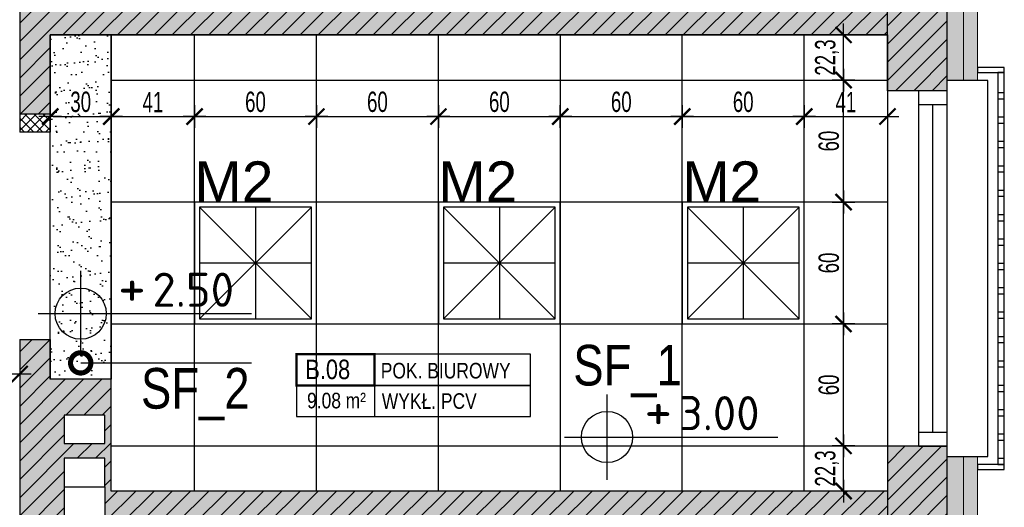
# Model space of a CAD drawing. Header units: millimetres. Extents: x 99331 to 130831, y -7610 to 25890.
# Tile 19 of 101: x 127887 to 128371, y 3880 to 4120. Entities that reach past the tile are written whole.
import ezdxf
from ezdxf import colors
from ezdxf.entities.mleader import LeaderData, LeaderLine
from ezdxf.enums import TextEntityAlignment as Align
from ezdxf.math import Vec2, Vec3

# ---------------------------------------------------------------- set-up
doc = ezdxf.new("R2010")
doc.units = ezdxf.units.MM
doc.layers.get('DEFPOINTS').update_dxf_attribs({"lineweight": 9})
for name, color, linetype in [('_HSA_HATCH_WYPEŁNIENIA_PRZEGRÓD', 205, 'Continuous'), ('_HSA_OPIS', 43, 'Continuous'), ('_HSA_OŚWIETLENIE', 53, 'Continuous'), ('_HSA_STOLARKA_ZEWNĘTRZNA', 132, 'Continuous'), ('_HSA_SUFITY_HATCH', 161, 'Continuous'), ('_HSA_SUFITY_KOTY', 150, 'Continuous'), ('_HSA_SUFITY_OBRYS', 220, 'Continuous'), ('_HSA_SUFITY_OPISY', 43, 'Continuous'), ('_HSA_SUFITY_PODZIAŁ', 142, 'Continuous'), ('_HSA_WIDOKOWE', 1, 'Continuous'), ('_HSA_WIDOKOWE_CIENKIE', 8, 'Continuous'), ('_HSA_WYM_50', 141, 'Continuous'), ('_HSA_ŚCIANY_DZIAŁOWE', 6, 'Continuous'), ('_HSA_ŚCIANY_KONSTRUKCYJNE', 3, 'Continuous'), ('_HSA_ŚCIANY_MUROWANE', 4, 'Continuous')]:
    doc.layers.add(name, color=color, linetype=linetype)
doc.layers.add('_HSA_IZOLACJA_TERMICZNA', color=2, linetype='Continuous', lineweight=5)
doc.styles.add('Arial', font='Arial.ttf')
doc.styles.add('ARIAL_100', font='Arial.ttf', dxfattribs={"width": 0.8, "height": 20})
doc.styles.add('ARIAL_50', font='Arial Narrow.ttf', dxfattribs={"width": 0.8, "height": 10})
doc.styles.add('ISO', font='ISOCPEUR.TTF')
doc.styles.get("Standard").update_dxf_attribs({"font": 'Arial.ttf'})
doc.linetypes.add('BATTING', pattern='A,0.00254,-2.54,[134,ltypeshp.shx,S=2.54,R=0,X=-2.54,Y=0],-5.08,[134,ltypeshp.shx,S=2.54,R=180,X=2.54,Y=0],-2.54', length=10.16254)
doc.dimstyles.new('WYM_WEWN_50', dxfattribs={"dimscale": 0.7, "dimtxt": 10, "dimasz": 2, "dimexe": 10, "dimexo": 0, "dimgap": 3, "dimtad": 1, "dimdec": 1, "dimrnd": 1e-05, "dimtxsty": 'ARIAL_50', "dimblk": 'Wym-03', "dimcen": 0, "dimdle": 10, "dimse1": 1, "dimse2": 1, "dimclrt": 256, "dimazin": 2, "dimtfac": 1, "dimtdec": 1, "dimtix": 1, "dimtmove": 2, "dimatfit": 0, "dimfxl": 1, "dimtolj": 1, "dimtzin": 0, "dimarcsym": 0})
pattern_1 = [(45, (40000, -17000), (-4.49012806, 4.49012806), [])]

# ---------------------------------------------------------------- blocks, each defined once
blk = doc.blocks.new('*U7')
blk.add_line((1, 0.4), (1, -0.4))
at = {"const_width": 0.03}
blk.add_lwpolyline([(0, 0), (1, 0), (1, 0.4), (0, 0.4)], close=True, dxfattribs=at)
for points in [[(1, 0), (3, 0), (3, 0.4), (1, 0.4)], [(0, -0.4), (3, -0.4), (3, 0), (0, 0)]]:
    blk.add_lwpolyline(points, close=True)
at = {"style": 'Arial', "width": 0.8}
blk.add_attdef('NR', text='', height=0.25, dxfattribs=at).set_placement((0.4, 0.08), align=Align.CENTER)
for tag, p in [('NAZWA', (1.079, 0.089)), ('0000', (0.03, -0.291)), ('WYK', (1.092, -0.301))]:
    blk.add_attdef(tag, p, '', height=0.2, dxfattribs=at)
blk = doc.blocks.new('*U46')
at = {"linetype": 'ByBlock', "ltscale": 10}
for p, q in [((0, 14), (175, 14)), ((0, 0), (0, 14)), ((7, 0), (7, 14)), ((168, 14), (168, 0)), ((175, 14), (175, 0)), ((7, 7), (168, 7)), ((0, 0), (175, 0))]:
    blk.add_line(p, q, dxfattribs=at)
blk = doc.blocks.new('kr')
for points in [[(7192.02, 8737), (7205.13, 8737), (7205.13, 8739.48), (7192.02, 8739.48)], [(7205.13, 8737), (7201.92, 8737), (7201.92, 8544.02), (7205.13, 8544.02)], [(7201.92, 8724.02), (7205.13, 8724.02), (7205.13, 8726.94), (7201.92, 8726.94)], [(7201.92, 8712.02), (7205.13, 8712.02), (7205.13, 8714.94), (7201.92, 8714.94)], [(7201.92, 8700.02), (7205.13, 8700.02), (7205.13, 8702.94), (7201.92, 8702.94)], [(7201.92, 8688.02), (7205.13, 8688.02), (7205.13, 8690.94), (7201.92, 8690.94)], [(7201.92, 8676.02), (7205.13, 8676.02), (7205.13, 8678.94), (7201.92, 8678.94)], [(7201.92, 8664.02), (7205.13, 8664.02), (7205.13, 8666.94), (7201.92, 8666.94)], [(7201.92, 8652.02), (7205.13, 8652.02), (7205.13, 8654.94), (7201.92, 8654.94)], [(7201.92, 8640.02), (7205.13, 8640.02), (7205.13, 8642.94), (7201.92, 8642.94)], [(7201.92, 8628.02), (7205.13, 8628.02), (7205.13, 8630.94), (7201.92, 8630.94)], [(7201.92, 8616.02), (7205.13, 8616.02), (7205.13, 8618.94), (7201.92, 8618.94)], [(7201.92, 8604.02), (7205.13, 8604.02), (7205.13, 8606.94), (7201.92, 8606.94)], [(7201.92, 8592.02), (7205.13, 8592.02), (7205.13, 8594.94), (7201.92, 8594.94)], [(7201.92, 8580.02), (7205.13, 8580.02), (7205.13, 8582.94), (7201.92, 8582.94)], [(7201.92, 8568.02), (7205.13, 8568.02), (7205.13, 8570.94), (7201.92, 8570.94)], [(7201.92, 8556.02), (7205.13, 8556.02), (7205.13, 8558.94), (7201.92, 8558.94)], [(7201.92, 8544.02), (7205.13, 8544.02), (7205.13, 8546.94), (7201.92, 8546.94)], [(7192.02, 8541.54), (7205.13, 8541.54), (7205.13, 8544.02), (7192.02, 8544.02)]]:
    blk.add_lwpolyline(points, close=True)
blk = doc.blocks.new('_DotSmall')
at = {"color": 0, "linetype": 'ByBlock', "const_width": 0.5}
blk.add_lwpolyline([(-0.0625, 0, 1), (0.0625, 0, 1)], format="xyb", close=True, dxfattribs=at)
blk = doc.blocks.new('kota-rzut')
for p, q in [((0, 0), (0, 1.25)), ((-1.25, 0), (0, 0)), ((0, 0), (5, 0)), ((0, -1.25), (0, 0)), ((0.75, 0), (1.55, 0))]:
    blk.add_line(p, q)
blk.add_circle((0, 0), 0.75)
at = {"style": 'ISO'}
blk.add_attdef('±1', text='', height=1.2, dxfattribs=at).set_placement((1.5, 0.2), align=Align.CENTER)
blk.add_attdef('POZIOM1', (2.1, 0.2), '', height=1, dxfattribs=at)
blk = doc.blocks.new('BDlux_M2')
for p, q in [((-27.5, 27.5), (27.5, -27.5)), ((27.5, 27.5), (-27.5, -27.5)), ((0, 27.5), (0, -27.5)), ((-27.5, 0), (27.5, 0))]:
    blk.add_line(p, q)
for points in [[(-30, -30), (30, -30), (30, 30), (-30, 30)], [(-27.5, -27.5), (27.5, -27.5), (27.5, 27.5), (-27.5, 27.5)]]:
    blk.add_lwpolyline(points, close=True)
at = {"color": 7, "lineweight": 30, "insert": (-30, 50), "char_height": 20, "attachment_point": 1}
blk.add_mtext_dynamic_manual_height_columns('M2', width=105.3716, gutter_width=1, heights=[0], dxfattribs=at)
blk = doc.blocks.new('Wym-03')
for p, q in [((0, 4), (0, -4)), ((-4, 0), (4, 0))]:
    blk.add_line(p, q)
blk.add_lwpolyline([(-2.83, -2.83, 0.8, 0.8, 0), (2.83, 2.83, 0.05, 0.05, 0)], format="xyseb")
blk = doc.blocks.new('*D362')
at = {"layer": '_HSA_WYM_50', "color": 0, "lineweight": -2, "transparency": 16777216}
blk.add_line((127828.21, 3945.99), (127885.41, 3945.99), dxfattribs=at)
at = {"layer": 'DEFPOINTS', "color": 0, "transparency": 16777216}
for p in [(127826.81, 3965.33), (127886.81, 3965.33), (127886.81, 3945.99)]:
    blk.add_point(p, dxfattribs=at)
at = {"layer": '_HSA_WYM_50', "color": 0, "lineweight": -2, "transparency": 16777216, "xscale": 1.4, "yscale": 1.4, "zscale": 1.4, "rotation": 180}
blk.add_blockref('Wym-03', (127826.81, 3945.99), dxfattribs=at)
at = {"layer": '_HSA_WYM_50', "color": 0, "lineweight": -2, "transparency": 16777216, "xscale": 1.4, "yscale": 1.4, "zscale": 1.4}
blk.add_blockref('Wym-03', (127886.81, 3945.99), dxfattribs=at)
at = {"layer": '_HSA_WYM_50', "transparency": 16777216, "insert": (127856.81, 3953.2), "char_height": 10, "attachment_point": 5, "style": 'ARIAL_50'}
blk.add_mtext('\\A1;60', dxfattribs=at)
blk = doc.blocks.new('*D414')
at = {"layer": '_HSA_WYM_50', "color": 0, "lineweight": -2, "transparency": 16777216}
blk.add_line((128292.19, 3889.78), (128292.19, 3909.23), dxfattribs=at)
at = {"layer": 'DEFPOINTS', "color": 0, "transparency": 16777216}
for p in [(128272.83, 3910.63), (128292.19, 3910.63), (128272.83, 3888.38)]:
    blk.add_point(p, dxfattribs=at)
at = {"layer": '_HSA_WYM_50', "color": 0, "lineweight": -2, "transparency": 16777216, "xscale": 1.4, "yscale": 1.4, "zscale": 1.4}
for p, rotation in [((128292.19, 3910.63), 90), ((128292.19, 3888.38), 270)]:
    blk.add_blockref('Wym-03', p, dxfattribs=dict(at, rotation=rotation))
at = {"layer": '_HSA_WYM_50', "transparency": 16777216, "insert": (128284.08, 3899.5), "char_height": 10, "attachment_point": 5, "rotation": 90, "style": 'ARIAL_50'}
blk.add_mtext('\\A1;22,3', dxfattribs=at)
blk = doc.blocks.new('*D415')
at = {"layer": '_HSA_WYM_50', "color": 0, "lineweight": -2, "transparency": 16777216}
blk.add_line((128292.19, 3912.03), (128292.19, 3969.23), dxfattribs=at)
at = {"layer": 'DEFPOINTS', "color": 0, "transparency": 16777216}
for p in [(128272.83, 3970.63), (128292.19, 3970.63), (128272.83, 3910.63)]:
    blk.add_point(p, dxfattribs=at)
at = {"layer": '_HSA_WYM_50', "color": 0, "lineweight": -2, "transparency": 16777216, "xscale": 1.4, "yscale": 1.4, "zscale": 1.4}
for p, rotation in [((128292.19, 3970.63), 90), ((128292.19, 3910.63), 270)]:
    blk.add_blockref('Wym-03', p, dxfattribs=dict(at, rotation=rotation))
at = {"layer": '_HSA_WYM_50', "transparency": 16777216, "insert": (128284.98, 3940.63), "char_height": 10, "attachment_point": 5, "rotation": 90, "style": 'ARIAL_50'}
blk.add_mtext('\\A1;60', dxfattribs=at)
blk = doc.blocks.new('*D416')
at = {"layer": '_HSA_WYM_50', "color": 0, "lineweight": -2, "transparency": 16777216}
blk.add_line((128292.19, 3972.03), (128292.19, 4029.23), dxfattribs=at)
at = {"layer": 'DEFPOINTS', "color": 0, "transparency": 16777216}
for p in [(128272.83, 4030.63), (128292.19, 4030.63), (128272.83, 3970.63)]:
    blk.add_point(p, dxfattribs=at)
at = {"layer": '_HSA_WYM_50', "color": 0, "lineweight": -2, "transparency": 16777216, "xscale": 1.4, "yscale": 1.4, "zscale": 1.4}
for p, rotation in [((128292.19, 4030.63), 90), ((128292.19, 3970.63), 270)]:
    blk.add_blockref('Wym-03', p, dxfattribs=dict(at, rotation=rotation))
at = {"layer": '_HSA_WYM_50', "transparency": 16777216, "insert": (128284.98, 4000.63), "char_height": 10, "attachment_point": 5, "rotation": 90, "style": 'ARIAL_50'}
blk.add_mtext('\\A1;60', dxfattribs=at)
blk = doc.blocks.new('*D417')
at = {"layer": '_HSA_WYM_50', "color": 0, "lineweight": -2, "transparency": 16777216}
blk.add_line((128292.19, 4032.03), (128292.19, 4089.23), dxfattribs=at)
at = {"layer": 'DEFPOINTS', "color": 0, "transparency": 16777216}
for p in [(128272.83, 4090.63), (128292.19, 4090.63), (128272.83, 4030.63)]:
    blk.add_point(p, dxfattribs=at)
at = {"layer": '_HSA_WYM_50', "color": 0, "lineweight": -2, "transparency": 16777216, "xscale": 1.4, "yscale": 1.4, "zscale": 1.4}
for p, rotation in [((128292.19, 4090.63), 90), ((128292.19, 4030.63), 270)]:
    blk.add_blockref('Wym-03', p, dxfattribs=dict(at, rotation=rotation))
at = {"layer": '_HSA_WYM_50', "transparency": 16777216, "insert": (128284.98, 4060.63), "char_height": 10, "attachment_point": 5, "rotation": 90, "style": 'ARIAL_50'}
blk.add_mtext('\\A1;60', dxfattribs=at)
blk = doc.blocks.new('*D418')
at = {"layer": '_HSA_WYM_50', "color": 0, "lineweight": -2, "transparency": 16777216}
blk.add_line((128292.19, 4092.03), (128292.19, 4111.48), dxfattribs=at)
at = {"layer": 'DEFPOINTS', "color": 0, "transparency": 16777216}
for p in [(128272.83, 4112.88), (128292.19, 4112.88), (128272.83, 4090.63)]:
    blk.add_point(p, dxfattribs=at)
at = {"layer": '_HSA_WYM_50', "color": 0, "lineweight": -2, "transparency": 16777216, "xscale": 1.4, "yscale": 1.4, "zscale": 1.4}
for p, rotation in [((128292.19, 4112.88), 90), ((128292.19, 4090.63), 270)]:
    blk.add_blockref('Wym-03', p, dxfattribs=dict(at, rotation=rotation))
at = {"layer": '_HSA_WYM_50', "transparency": 16777216, "insert": (128284.08, 4101.75), "char_height": 10, "attachment_point": 5, "rotation": 90, "style": 'ARIAL_50'}
blk.add_mtext('\\A1;22,3', dxfattribs=at)
blk = doc.blocks.new('*D419')
at = {"layer": '_HSA_WYM_50', "color": 0, "lineweight": -2, "transparency": 16777216}
blk.add_line((127903.21, 4072.69), (127930.44, 4072.69), dxfattribs=at)
at = {"layer": 'DEFPOINTS', "color": 0, "transparency": 16777216}
for p in [(127901.81, 4090.63), (127931.84, 4090.63), (127931.84, 4072.69)]:
    blk.add_point(p, dxfattribs=at)
at = {"layer": '_HSA_WYM_50', "color": 0, "lineweight": -2, "transparency": 16777216, "xscale": 1.4, "yscale": 1.4, "zscale": 1.4, "rotation": 180}
blk.add_blockref('Wym-03', (127901.81, 4072.69), dxfattribs=at)
at = {"layer": '_HSA_WYM_50', "color": 0, "lineweight": -2, "transparency": 16777216, "xscale": 1.4, "yscale": 1.4, "zscale": 1.4}
blk.add_blockref('Wym-03', (127931.84, 4072.69), dxfattribs=at)
at = {"layer": '_HSA_WYM_50', "transparency": 16777216, "insert": (127916.83, 4079.89), "char_height": 10, "attachment_point": 5, "style": 'ARIAL_50'}
blk.add_mtext('\\A1;30', dxfattribs=at)
blk = doc.blocks.new('*D420')
at = {"layer": '_HSA_WYM_50', "color": 0, "lineweight": -2, "transparency": 16777216}
blk.add_line((127933.24, 4072.69), (127971.43, 4072.69), dxfattribs=at)
at = {"layer": 'DEFPOINTS', "color": 0, "transparency": 16777216}
for p in [(127931.84, 4090.63), (127972.83, 4090.63), (127972.83, 4072.69)]:
    blk.add_point(p, dxfattribs=at)
at = {"layer": '_HSA_WYM_50', "color": 0, "lineweight": -2, "transparency": 16777216, "xscale": 1.4, "yscale": 1.4, "zscale": 1.4, "rotation": 180}
blk.add_blockref('Wym-03', (127931.84, 4072.69), dxfattribs=at)
at = {"layer": '_HSA_WYM_50', "color": 0, "lineweight": -2, "transparency": 16777216, "xscale": 1.4, "yscale": 1.4, "zscale": 1.4}
blk.add_blockref('Wym-03', (127972.83, 4072.69), dxfattribs=at)
at = {"layer": '_HSA_WYM_50', "transparency": 16777216, "insert": (127952.33, 4079.81), "char_height": 10, "attachment_point": 5, "style": 'ARIAL_50'}
blk.add_mtext('\\A1;41', dxfattribs=at)
blk = doc.blocks.new('*D421')
at = {"layer": '_HSA_WYM_50', "color": 0, "lineweight": -2, "transparency": 16777216}
blk.add_line((127974.23, 4072.69), (128031.43, 4072.69), dxfattribs=at)
at = {"layer": 'DEFPOINTS', "color": 0, "transparency": 16777216}
for p in [(127972.83, 4090.63), (128032.83, 4090.63), (128032.83, 4072.69)]:
    blk.add_point(p, dxfattribs=at)
at = {"layer": '_HSA_WYM_50', "color": 0, "lineweight": -2, "transparency": 16777216, "xscale": 1.4, "yscale": 1.4, "zscale": 1.4, "rotation": 180}
blk.add_blockref('Wym-03', (127972.83, 4072.69), dxfattribs=at)
at = {"layer": '_HSA_WYM_50', "color": 0, "lineweight": -2, "transparency": 16777216, "xscale": 1.4, "yscale": 1.4, "zscale": 1.4}
blk.add_blockref('Wym-03', (128032.83, 4072.69), dxfattribs=at)
at = {"layer": '_HSA_WYM_50', "transparency": 16777216, "insert": (128002.83, 4079.89), "char_height": 10, "attachment_point": 5, "style": 'ARIAL_50'}
blk.add_mtext('\\A1;60', dxfattribs=at)
blk = doc.blocks.new('*D422')
at = {"layer": '_HSA_WYM_50', "color": 0, "lineweight": -2, "transparency": 16777216}
blk.add_line((128034.23, 4072.69), (128091.43, 4072.69), dxfattribs=at)
at = {"layer": 'DEFPOINTS', "color": 0, "transparency": 16777216}
for p in [(128032.83, 4090.63), (128092.83, 4090.63), (128092.83, 4072.69)]:
    blk.add_point(p, dxfattribs=at)
at = {"layer": '_HSA_WYM_50', "color": 0, "lineweight": -2, "transparency": 16777216, "xscale": 1.4, "yscale": 1.4, "zscale": 1.4, "rotation": 180}
blk.add_blockref('Wym-03', (128032.83, 4072.69), dxfattribs=at)
at = {"layer": '_HSA_WYM_50', "color": 0, "lineweight": -2, "transparency": 16777216, "xscale": 1.4, "yscale": 1.4, "zscale": 1.4}
blk.add_blockref('Wym-03', (128092.83, 4072.69), dxfattribs=at)
at = {"layer": '_HSA_WYM_50', "transparency": 16777216, "insert": (128062.83, 4079.89), "char_height": 10, "attachment_point": 5, "style": 'ARIAL_50'}
blk.add_mtext('\\A1;60', dxfattribs=at)
blk = doc.blocks.new('*D423')
at = {"layer": '_HSA_WYM_50', "color": 0, "lineweight": -2, "transparency": 16777216}
blk.add_line((128094.23, 4072.69), (128151.43, 4072.69), dxfattribs=at)
at = {"layer": 'DEFPOINTS', "color": 0, "transparency": 16777216}
for p in [(128092.83, 4090.63), (128152.83, 4090.63), (128152.83, 4072.69)]:
    blk.add_point(p, dxfattribs=at)
at = {"layer": '_HSA_WYM_50', "color": 0, "lineweight": -2, "transparency": 16777216, "xscale": 1.4, "yscale": 1.4, "zscale": 1.4, "rotation": 180}
blk.add_blockref('Wym-03', (128092.83, 4072.69), dxfattribs=at)
at = {"layer": '_HSA_WYM_50', "color": 0, "lineweight": -2, "transparency": 16777216, "xscale": 1.4, "yscale": 1.4, "zscale": 1.4}
blk.add_blockref('Wym-03', (128152.83, 4072.69), dxfattribs=at)
at = {"layer": '_HSA_WYM_50', "transparency": 16777216, "insert": (128122.83, 4079.89), "char_height": 10, "attachment_point": 5, "style": 'ARIAL_50'}
blk.add_mtext('\\A1;60', dxfattribs=at)
blk = doc.blocks.new('*D424')
at = {"layer": '_HSA_WYM_50', "color": 0, "lineweight": -2, "transparency": 16777216}
blk.add_line((128154.23, 4072.69), (128211.43, 4072.69), dxfattribs=at)
at = {"layer": 'DEFPOINTS', "color": 0, "transparency": 16777216}
for p in [(128152.83, 4090.63), (128212.83, 4090.63), (128212.83, 4072.69)]:
    blk.add_point(p, dxfattribs=at)
at = {"layer": '_HSA_WYM_50', "color": 0, "lineweight": -2, "transparency": 16777216, "xscale": 1.4, "yscale": 1.4, "zscale": 1.4, "rotation": 180}
blk.add_blockref('Wym-03', (128152.83, 4072.69), dxfattribs=at)
at = {"layer": '_HSA_WYM_50', "color": 0, "lineweight": -2, "transparency": 16777216, "xscale": 1.4, "yscale": 1.4, "zscale": 1.4}
blk.add_blockref('Wym-03', (128212.83, 4072.69), dxfattribs=at)
at = {"layer": '_HSA_WYM_50', "transparency": 16777216, "insert": (128182.83, 4079.89), "char_height": 10, "attachment_point": 5, "style": 'ARIAL_50'}
blk.add_mtext('\\A1;60', dxfattribs=at)
blk = doc.blocks.new('*D425')
at = {"layer": '_HSA_WYM_50', "color": 0, "lineweight": -2, "transparency": 16777216}
blk.add_line((128214.23, 4072.69), (128271.43, 4072.69), dxfattribs=at)
at = {"layer": 'DEFPOINTS', "color": 0, "transparency": 16777216}
for p in [(128212.83, 4090.63), (128272.83, 4090.63), (128272.83, 4072.69)]:
    blk.add_point(p, dxfattribs=at)
at = {"layer": '_HSA_WYM_50', "color": 0, "lineweight": -2, "transparency": 16777216, "xscale": 1.4, "yscale": 1.4, "zscale": 1.4, "rotation": 180}
blk.add_blockref('Wym-03', (128212.83, 4072.69), dxfattribs=at)
at = {"layer": '_HSA_WYM_50', "color": 0, "lineweight": -2, "transparency": 16777216, "xscale": 1.4, "yscale": 1.4, "zscale": 1.4}
blk.add_blockref('Wym-03', (128272.83, 4072.69), dxfattribs=at)
at = {"layer": '_HSA_WYM_50', "transparency": 16777216, "insert": (128242.83, 4079.89), "char_height": 10, "attachment_point": 5, "style": 'ARIAL_50'}
blk.add_mtext('\\A1;60', dxfattribs=at)
blk = doc.blocks.new('*D426')
at = {"layer": '_HSA_WYM_50', "color": 0, "lineweight": -2, "transparency": 16777216}
blk.add_line((128274.23, 4072.69), (128312.41, 4072.69), dxfattribs=at)
at = {"layer": 'DEFPOINTS', "color": 0, "transparency": 16777216}
for p in [(128272.83, 4090.63), (128313.81, 4090.63), (128313.81, 4072.69)]:
    blk.add_point(p, dxfattribs=at)
at = {"layer": '_HSA_WYM_50', "color": 0, "lineweight": -2, "transparency": 16777216, "xscale": 1.4, "yscale": 1.4, "zscale": 1.4, "rotation": 180}
blk.add_blockref('Wym-03', (128272.83, 4072.69), dxfattribs=at)
at = {"layer": '_HSA_WYM_50', "color": 0, "lineweight": -2, "transparency": 16777216, "xscale": 1.4, "yscale": 1.4, "zscale": 1.4}
blk.add_blockref('Wym-03', (128313.81, 4072.69), dxfattribs=at)
at = {"layer": '_HSA_WYM_50', "transparency": 16777216, "insert": (128293.32, 4079.81), "char_height": 10, "attachment_point": 5, "style": 'ARIAL_50'}
blk.add_mtext('\\A1;41', dxfattribs=at)

msp = doc.modelspace()

# ---------------------------------------------------------------- hatches: boundary and pattern name
at = {"layer": '_HSA_HATCH_WYPEŁNIENIA_PRZEGRÓD'}
h = msp.add_hatch(dxfattribs=at)
h.set_pattern_fill('ANSI31', color=256, scale=2, style=0)
h.set_pattern_definition([(45, (56000, -17000), (-4.49012806, 4.49012806), [])])
h.paths.add_polyline_path([(128343.19, 4444.24), (128313.81, 4444.24), (128313.81, 4335.52), (128343.19, 4335.52)])
h.paths.add_polyline_path([(128313.81, 4406.25), (128263.81, 4406.25), (128263.81, 4370.53), (128313.81, 4370.53)])
h.paths.add_polyline_path([(128343.19, 4160.52), (128313.81, 4160.52), (128313.81, 4085.42), (128343.19, 4085.42)])
h.paths.add_polyline_path([(128343.19, 3910.42), (128313.81, 3910.42), (128313.81, 3749.35), (128343.19, 3749.35)])
h.paths.add_polyline_path([(128313.81, 3792.64), (128278.81, 3792.64), (128278.81, 3760.64), (128313.81, 3760.64)])
h.paths.add_polyline_path([(128343.19, 3639.35), (128313.81, 3639.35), (128313.81, 3597.92), (128343.19, 3597.92)])
h.paths.add_polyline_path([(128343.19, 3422.92), (128313.81, 3422.92), (128313.81, 3380.8), (128343.19, 3380.8)])
h.paths.add_polyline_path([(128313.81, 3205.8), (128278.81, 3205.8), (128278.81, 3172.8), (128313.81, 3172.8)])
h.paths.add_polyline_path([(120845.6, 8016.02), (125067.47, 8016.02), (125067.47, 8839.79), (120845.6, 8839.79)], flags=9)
h.paths.add_polyline_path([(126952.22, 3405.4), (127041.05, 3405.4), (127041.05, 3433.52), (126952.22, 3433.52)], flags=9)
h.paths.add_polyline_path([(128343.19, 4701.88), (128313.81, 4701.88), (128313.81, 4619.24), (128343.19, 4619.24)])
at = {"layer": '_HSA_HATCH_WYPEŁNIENIA_PRZEGRÓD', "true_color": 0x969696}
h = msp.add_hatch(color=252, dxfattribs=at)
h.paths.add_polyline_path([(128278.81, 3205.8), (128278.81, 3172.8), (128313.81, 3172.8), (128313.81, 3205.8)])
h.paths.add_polyline_path([(128313.81, 3422.92), (128313.81, 3380.8), (128343.19, 3380.8), (128343.19, 3385.8), (128358.19, 3385.8), (128358.19, 3417.92), (128343.19, 3417.92), (128343.19, 3422.92)])
h.paths.add_polyline_path([(128313.81, 3639.35), (128313.81, 3597.92), (128343.19, 3597.92), (128343.19, 3602.92), (128358.19, 3602.92), (128358.19, 3633.42), (128343.19, 3633.42), (128343.19, 3639.35)])
h.paths.add_polyline_path([(128313.81, 3910.42), (128313.81, 3792.64), (128278.81, 3792.64), (128278.81, 3760.64), (128313.81, 3760.64), (128313.81, 3749.35), (128343.19, 3749.35), (128343.19, 3755.42), (128358.19, 3755.42), (128358.19, 3905.42), (128343.19, 3905.42), (128343.19, 3910.42)])
h.paths.add_polyline_path([(128313.81, 4160.52), (128313.81, 4085.42), (128343.19, 4085.42), (128343.19, 4090.42), (128358.19, 4090.42), (128358.19, 4155.52), (128343.19, 4155.52), (128343.19, 4160.52)])
h.paths.add_polyline_path([(128313.81, 4444.24), (128313.81, 4406.25), (128263.81, 4406.25), (128263.81, 4370.53), (128313.81, 4370.53), (128313.81, 4335.52), (128343.19, 4335.52), (128343.19, 4340.52), (128358.19, 4340.52), (128358.19, 4439.24), (128343.19, 4439.24), (128343.19, 4444.24)])
h.paths.add_polyline_path([(128313.81, 4619.24), (128343.19, 4619.24), (128343.19, 4624.24), (128358.19, 4624.24), (128358.19, 4701.88), (128313.81, 4701.88)])
h = msp.add_hatch(color=252, dxfattribs=at)
h.paths.add_polyline_path([(127908.74, 4358.65), (127928.74, 4358.65), (127928.74, 4344.65), (127908.74, 4344.65)], flags=16)
h.paths.add_polyline_path([(127908.74, 4316.2), (127928.74, 4316.2), (127928.74, 4302.2), (127908.74, 4302.2)], flags=16)
h.paths.add_polyline_path([(128313.81, 4127.88), (127901.81, 4127.88), (127901.81, 4195.11), (127886.81, 4195.11), (127886.81, 4074.05), (127901.81, 4074.05), (127901.81, 4112.88), (128313.81, 4112.88)])
h.paths.add_polyline_path([(127908.74, 3911.72), (127908.74, 3925.72), (127928.74, 3925.72), (127928.74, 3911.72)], flags=16)
h.paths.add_polyline_path([(127905.74, 3412), (127925.74, 3412), (127925.74, 3398), (127925.74, 3380.88), (128313.81, 3380.88), (128313.81, 3394.88), (127928.84, 3394.88), (127928.84, 3455.93), (127901.81, 3455.93), (127901.81, 3470.05), (127886.81, 3470.05), (127886.81, 3362.05), (127901.81, 3362.05), (127901.81, 3380.88), (127905.74, 3380.88), (127905.74, 3398)])
h.paths.add_polyline_path([(127905.74, 3419.22), (127905.74, 3433.22), (127925.74, 3433.22), (127925.74, 3419.22)], flags=16)
h.paths.add_polyline_path([(127706.81, 3039.88), (127706.81, 3024.88)])
h.paths.add_polyline_path([(127886.81, 3835.05), (127901.81, 3835.05), (127901.81, 3872.38), (127908.74, 3872.38), (127908.74, 3890.5), (127908.74, 3904.5), (127928.74, 3904.5), (127928.74, 3890.5), (127928.74, 3872.38), (128313.81, 3872.38), (128313.81, 3888.38), (127931.84, 3888.38), (127931.84, 3943.43), (127901.81, 3943.43), (127901.81, 3963.05), (127886.81, 3963.05)])
h.paths.add_polyline_path([(127853.81, 4394.88), (127853.81, 4379.88), (127886.81, 4379.88), (127886.81, 4337.42), (127908.74, 4337.42), (127928.74, 4337.42), (127928.74, 4323.42), (127908.74, 4323.42), (127886.81, 4323.42), (127886.81, 4297.11), (127934.49, 4297.11), (127934.49, 4379.88), (128263.81, 4379.88), (128263.81, 4394.88), (127928.74, 4394.88), (127928.74, 4379.88), (127928.74, 4365.88), (127908.74, 4365.88), (127908.74, 4379.88), (127908.74, 4394.88)])
h.paths.add_polyline_path([(127751.81, 4379.88), (127751.81, 4394.88), (127706.81, 4394.88), (127706.81, 4468.86), (127691.81, 4468.86), (127691.81, 4311.14), (127706.81, 4311.14), (127706.81, 4379.88)])
h.paths.add_polyline_path([(127901.81, 3124.42), (127901.81, 3238.88), (127886.81, 3238.88), (127886.81, 3124.42)])
h.paths.add_polyline_path([(127901.81, 3589.05), (127901.81, 3733.05), (127886.81, 3733.05), (127886.81, 3589.05)])
h.paths.add_polyline_path([(127886.81, 2911.42), (127926.81, 2911.42), (127926.81, 2935.95), (127916.48, 2935.95), (127896.48, 2935.95), (127896.48, 2949.95), (127916.48, 2949.95), (127926.81, 2949.95), (127926.81, 2975.26), (127907.81, 2975.26), (127907.81, 3039.88), (127886.81, 3039.88), (127886.92, 3024.88), (127886.81, 3024.88), (127886.81, 2969.6), (127896.48, 2969.6), (127916.48, 2969.6), (127916.48, 2955.6), (127896.48, 2955.6), (127886.81, 2955.6), (127886.81, 2928.37), (127896.48, 2928.37), (127916.48, 2928.37), (127916.48, 2914.37), (127896.48, 2914.37), (127886.81, 2914.37)])
h.paths.add_polyline_path([(128023.81, 2891.42), (128059.54, 2891.42), (128059.54, 2896.42), (128313.81, 2896.42), (128313.81, 2891.42), (128358.19, 2891.42), (128358.19, 2931.42), (128343.19, 2931.42), (128343.19, 2936.42), (128313.81, 2936.42), (128313.81, 2911.42), (128023.81, 2911.42)])
h.paths.add_polyline_path([(128030.4, 2891.42), (128050.4, 2891.42), (128050.4, 2892.85), (128030.4, 2892.85)], flags=17)
h.paths.add_polyline_path([(127907.81, 2891.42), (127919.81, 2891.42), (127919.81, 2896.42), (127907.81, 2896.42)])
h.paths.add_polyline_path([(127789.81, 2891.42), (127801.81, 2891.42), (127801.81, 2896.42), (127789.81, 2896.42)])
at = {"layer": '_HSA_HATCH_WYPEŁNIENIA_PRZEGRÓD'}
h = msp.add_hatch(dxfattribs=at)
h.set_pattern_fill('ANSI31', color=256, scale=2, style=0)
h.set_pattern_definition(pattern_1)
h.paths.add_polyline_path([(127886.81, 4074.05), (127901.81, 4074.05), (127901.81, 4112.88), (128313.81, 4112.88), (128313.81, 4127.88), (127901.81, 4127.88), (127901.81, 4195.11), (127886.81, 4195.11)])
h = msp.add_hatch(dxfattribs=at)
h.set_pattern_fill('ANSI37', color=256, angle=180)
h.set_pattern_definition([(225, (215788.6223, 24287.9273), (2.24506403, -2.24506403), []), (315, (215788.6223, 24287.9273), (2.24506403, 2.24506403), [])])
h.paths.add_polyline_path([(127901.81, 4074.05), (127886.81, 4074.05), (127886.81, 4065.05), (127901.81, 4065.05)])
h = msp.add_hatch(dxfattribs=at)
h.set_pattern_fill('ANSI31', color=256, scale=2, style=0)
h.set_pattern_definition(pattern_1)
h.paths.add_polyline_path([(127886.81, 3835.05), (127901.81, 3835.05), (127901.81, 3872.38), (127908.74, 3872.38), (127908.74, 3890.5), (127908.74, 3904.5), (127928.74, 3904.5), (127928.74, 3890.5), (127928.74, 3872.38), (128313.81, 3872.38), (128313.81, 3888.38), (127931.84, 3888.38), (127931.84, 3943.43), (127901.81, 3943.43), (127901.81, 3963.05), (127886.81, 3963.05)])
h.paths.add_polyline_path([(127908.74, 3925.72), (127928.74, 3925.72), (127928.74, 3911.72), (127908.74, 3911.72)], flags=16)
at = {"layer": '_HSA_SUFITY_HATCH'}
h = msp.add_hatch(dxfattribs=at)
h.set_pattern_fill('AR-SAND', color=256, scale=0.2)
h.set_pattern_definition([(37.5, (4439.378, -1292.308), (-0.32000626, 9.78826475), [0, -7.7216, 0, -8.636, 0, -8.255]), (7.5, (4439.378, -1292.308), (8.9904657, 14.336502), [0, -4.1656, 0, -6.9596, 0, -2.667]), (327.5, (4433.13, -1292.308), (15.8198474, 0.0287437), [0, -2.54, 0, -9.144, 0, -11.938]), (317.5, (4433.13, -1292.308), (15.271129, 4.4585865), [0, -1.27, 0, -5.9944, 0, -6.858])])
h.paths.add_polyline_path([(127901.81, 4112.88), (127931.84, 4112.88), (127931.84, 3943.43), (127901.81, 3943.43)])
at = {"layer": '_HSA_SUFITY_PODZIAŁ', "linetype": 'Continuous'}
h = msp.add_hatch(dxfattribs=at)
h.set_pattern_fill('_USER', color=256, scale=60, double=1, pattern_type=0)
h.set_pattern_definition([(0, (128272.827, 4090.626), (0, 60), []), (90, (128272.827, 4090.626), (-60, 4e-15), [])])
h.paths.add_polyline_path([(127931.84, 4112.88), (128313.81, 4112.88), (128313.81, 3888.38), (127931.84, 3888.38)])

# ---------------------------------------------------------------- linework, layer by layer
at = {"layer": '_HSA_IZOLACJA_TERMICZNA', "color": 8, "linetype": 'BATTING', "ltscale": 0.6}
for p, q in [((128351.19, 4155.52), (128351.19, 4090.71)), ((128351.19, 3905.42), (128351.19, 3755.42))]:
    msp.add_line(p, q, dxfattribs=at)
at = {"layer": '_HSA_IZOLACJA_TERMICZNA'}
for p, q in [((128358.19, 4155.52), (128358.19, 4090.71)), ((128358.19, 3905.42), (128358.19, 3755.42))]:
    msp.add_line(p, q, dxfattribs=at)
at = {"layer": '_HSA_SUFITY_OBRYS'}
for points in [[(127901.81, 4112.88), (127931.84, 4112.88), (127931.84, 3943.43), (127901.81, 3943.43)], [(127931.84, 4112.88), (128313.81, 4112.88), (128313.81, 3888.38), (127931.84, 3888.38)]]:
    msp.add_lwpolyline(points, close=True, dxfattribs=at)
at = {"layer": '_HSA_WIDOKOWE'}
msp.add_lwpolyline([(128343.19, 3905.42), (128363.19, 3905.42), (128363.19, 4090.42), (128343.19, 4090.42)], dxfattribs=at)
at = {"layer": '_HSA_ŚCIANY_DZIAŁOWE'}
for p, q in [((127886.81, 4195.11), (127886.81, 4074.05)), ((127901.81, 4112.88), (127901.81, 4074.05)), ((128313.81, 4112.88), (127901.81, 4112.88)), ((127886.81, 4074.05), (127901.81, 4074.05)), ((127886.81, 3963.05), (127886.81, 3835.05)), ((127886.81, 3963.05), (127901.81, 3963.05)), ((127886.81, 3963.05), (127901.81, 3963.05)), ((127901.81, 3963.05), (127901.81, 3943.43)), ((127931.84, 3943.43), (127901.81, 3943.43)), ((127931.84, 3888.38), (127931.84, 3943.43)), ((127908.74, 3890.5), (127908.74, 3872.38)), ((127928.74, 3890.5), (127928.74, 3872.38)), ((128313.81, 3888.38), (127931.84, 3888.38))]:
    msp.add_line(p, q, dxfattribs=at)
for points in [[(127908.74, 3911.72), (127928.74, 3911.72), (127928.74, 3925.72), (127908.74, 3925.72)], [(127908.74, 3890.5), (127928.74, 3890.5), (127928.74, 3904.5), (127908.74, 3904.5)]]:
    msp.add_lwpolyline(points, close=True, dxfattribs=at)
at = {"layer": '_HSA_ŚCIANY_KONSTRUKCYJNE'}
msp.add_line((127901.81, 4065.05), (127886.81, 4065.05), dxfattribs=at)
msp.add_line((127901.81, 4065.05), (127886.81, 4065.05), dxfattribs=at)
for points in [[(127886.81, 4074.05), (127886.81, 4065.05)], [(127901.81, 4074.05), (127901.81, 4065.05)]]:
    msp.add_lwpolyline(points, dxfattribs=at)
at = {"layer": '_HSA_ŚCIANY_MUROWANE'}
for p, q in [((128313.81, 4085.42), (128313.81, 4160.52)), ((128343.19, 4085.42), (128343.19, 4160.52)), ((128343.19, 3749.35), (128343.19, 3910.42))]:
    msp.add_line(p, q, dxfattribs=at)
for points in [[(128343.19, 4085.42), (128313.81, 4085.42)], [(128343.19, 3910.42), (128313.81, 3910.42), (128313.81, 3749.35)]]:
    msp.add_lwpolyline(points, dxfattribs=at)

# ---------------------------------------------------------------- block references
at = {"layer": '_HSA_OPIS'}
ref = msp.add_blockref('*U7', (128023.03, 3940.38), dxfattribs=dict(at, xscale=38.4, yscale=38.4, zscale=38.4))
ref.add_attrib('NR', 'B.08', dxfattribs={"layer": '0', "height": 9.6, "style": 'Arial', "width": 0.8}).set_placement((128038.39, 3943.46), align=Align.CENTER)
ref.add_attrib('NAZWA', 'POK. BIUROWY', (128064.48, 3943.79), dxfattribs={"layer": '0', "height": 7.68, "style": 'Arial', "width": 0.8})
ref.add_attrib('POW', '9.08', dxfattribs={"layer": '0', "height": 7.68, "style": 'Arial', "width": 0.8}).set_placement((128044.91, 3929.08), align=Align.RIGHT)
ref.add_attrib('M2', 'm²', dxfattribs={"layer": '0', "height": 7.68, "style": 'Arial', "width": 0.8}).set_placement((128057.2, 3929.08), align=Align.RIGHT)
ref.add_attrib('WYK', 'WYKŁ. PCV', (128064.97, 3928.84), dxfattribs={"layer": '0', "height": 7.68, "style": 'Arial', "width": 0.8})
at = {"layer": '_HSA_OŚWIETLENIE'}
for p in [(128002.83, 4000.63), (128122.83, 4000.63), (128242.83, 4000.63)]:
    msp.add_blockref('BDlux_M2', p, dxfattribs=at)
at = {"layer": '_HSA_STOLARKA_ZEWNĘTRZNA', "xscale": -1, "rotation": 270}
msp.add_blockref('*U46', (128329.19, 3910.42), dxfattribs=at)
at = {"layer": '_HSA_SUFITY_KOTY', "xscale": 16.8, "yscale": 16.8, "zscale": 16.8}
for p, values in [((127916.83, 3975.7), {'±1': '+', 'POZIOM1': '2.50'}), ((128175.82, 3914.95), {'±1': '+', 'POZIOM1': '3.00'})]:
    msp.add_blockref('kota-rzut', p, dxfattribs=at).add_auto_attribs(values)
at = {"layer": '_HSA_WIDOKOWE_CIENKIE', "ltscale": 10}
msp.add_blockref('kr', (121166.17, -4642.58), dxfattribs=at)

# ---------------------------------------------------------------- texts
at = {"layer": '_HSA_SUFITY_OPISY', "char_height": 20, "attachment_point": 1, "style": 'ARIAL_100'}
for s, insert in [('SF_1', (128159.22, 3960.33, 0)), ('SF_2', (127946.49, 3948.94, 0))]:
    msp.add_mtext(s, dxfattribs=dict(at, insert=insert))

# ---------------------------------------------------------------- dimensions: what is measured, and where the dimension line sits
at = {"layer": '_HSA_WYM_50'}
for base, p1, p2, angle, picture, middle in [((128292.18610667, 4112.8757255), (128272.82689353, 4090.6257255), (128272.82689353, 4112.8757255), 270, '*D418', (128284.07655687, 4101.7507255)), ((128292.19, 4090.63), (128272.83, 4030.63), (128272.83, 4090.63), 270, '*D417', (128284.98, 4060.63)), ((127972.83, 4072.69), (127931.84, 4090.63), (127972.83, 4090.63), 180, '*D420', (127952.33, 4079.81)), ((128032.83, 4072.69), (127972.83, 4090.63), (128032.83, 4090.63), 180, '*D421', (128002.83, 4079.89)), ((128092.83, 4072.69), (128032.83, 4090.63), (128092.83, 4090.63), 180, '*D422', (128062.83, 4079.89)), ((128152.83, 4072.69), (128092.83, 4090.63), (128152.83, 4090.63), 180, '*D423', (128122.83, 4079.89)), ((128212.83, 4072.69), (128152.83, 4090.63), (128212.83, 4090.63), 180, '*D424', (128182.83, 4079.89)), ((128272.83, 4072.69), (128212.83, 4090.63), (128272.83, 4090.63), 180, '*D425', (128242.83, 4079.89)), ((128313.81, 4072.69), (128272.83, 4090.63), (128313.81, 4090.63), 180, '*D426', (128293.32, 4079.81)), ((128292.19, 4030.63), (128272.83, 3970.63), (128272.83, 4030.63), 270, '*D416', (128284.98, 4000.63)), ((128292.19, 3970.63), (128272.83, 3910.63), (128272.83, 3970.63), 270, '*D415', (128284.98, 3940.63)), ((127886.81, 3945.99), (127826.81, 3965.33), (127886.81, 3965.33), 180, '*D362', (127856.81, 3953.2))]:
    dim = msp.add_linear_dim(base=base, p1=p1, p2=p2, angle=angle, dimstyle='WYM_WEWN_50', dxfattribs=at)
    dim.commit()
    dim.dimension.update_dxf_attribs({"geometry": picture, "text_midpoint": middle})
for p1, p2, distance, picture, middle in [((127901.81, 4090.63), (127931.84, 4090.63), -17.94, '*D419', (127916.83, 4079.89)), ((128272.82689353, 3888.3757255), (128272.82689353, 3910.6257255), -19.35921314, '*D414', (128284.07655687, 3899.5007255))]:
    dim = msp.add_aligned_dim(p1=p1, p2=p2, distance=distance, dimstyle='WYM_WEWN_50', dxfattribs=at)
    dim.commit()
    dim.dimension.update_dxf_attribs({"geometry": picture, "text_midpoint": middle})

# ---------------------------------------------------------------- leaders
at = {"layer": '_HSA_SUFITY_OPISY'}
ml = msp.add_multileader_mtext('Standard', dxfattribs=at)
ml.set_content(' ', color=256, style='ARIAL_50')
ml.set_leader_properties()
ml.set_arrow_properties(name='DOTSMALL')
ml.build(insert=Vec2(0, 0))
ml.multileader.update_dxf_attribs({"dogleg_length": 10, "arrow_head_size": 20})
ctx = ml.context
ctx.base_point, ctx.char_height, ctx.arrow_head_size, ctx.plane_origin, ctx.plane_x_axis, ctx.plane_y_axis = Vec3(128007.38, 3951.47), 10, 20, Vec3(128735.78, 3126.68), Vec3(-1, 0), Vec3(0, -1)
notes = []
notes.append((ctx, [(0, (1, 1, 0), (127989.36, 3951.47), (1, 0), 11.47, [(0, [(127916.83, 3951.47)], 0, [])])]))
ctx.mtext.insert, ctx.mtext.text_direction, ctx.mtext.rotation, ctx.mtext.defined_height = Vec3(128005.38, 3946.47), Vec3(-1, 0), -3.141593, 173.28
for ctx, leaders in notes:
    for number, flags, end, landing, length, lines in leaders:
        leader = LeaderData()
        leader.index, (leader.has_last_leader_line, leader.has_dogleg_vector, leader.attachment_direction) = number, flags
        leader.last_leader_point, leader.dogleg_vector, leader.dogleg_length = Vec3(end), Vec3(landing), length
        for number, points, colour, breaks in lines:
            line = LeaderLine()
            line.index, line.vertices, line.color, line.breaks = number, Vec3.list(points), colors.encode_raw_color(colour), breaks
            leader.lines.append(line)
        ctx.leaders.append(leader)

doc.saveas('drawing.dxf')
